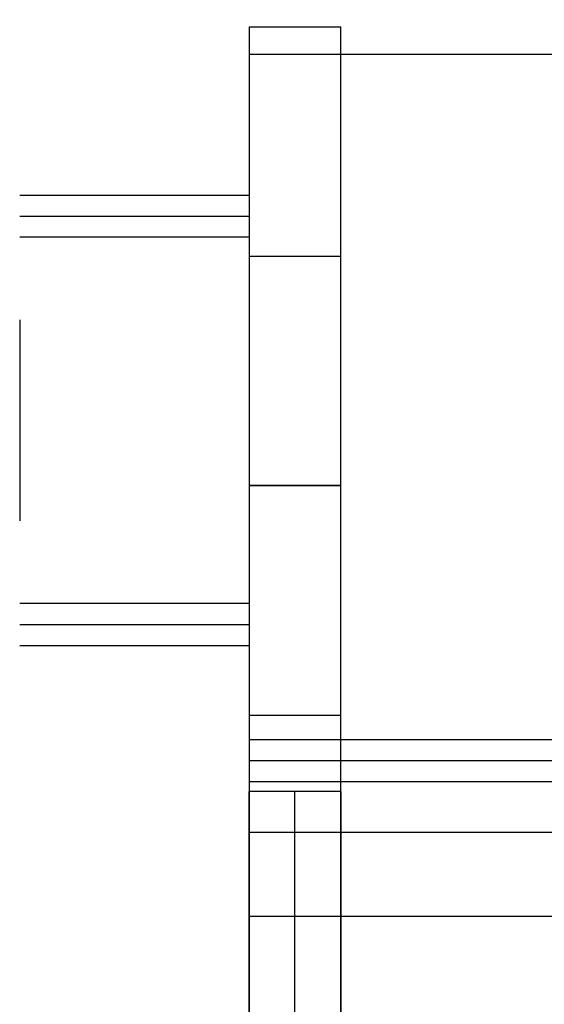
# Model space of a CAD drawing. Header units: millimetres. Extents: x -443 to 78, y -75 to 91.
# Tile 25 of 40: x -78.42 to -71.56, y 62.22 to 75.09. Entities that reach past the tile are written whole.
import ezdxf

# ---------------------------------------------------------------- set-up
doc = ezdxf.new("R2010")
doc.units = ezdxf.units.MM
doc.header["$MEASUREMENT"] = 0
doc.layers.add('Predefinito', color=5, linetype='Continuous')

msp = doc.modelspace()

# ---------------------------------------------------------------- linework, layer by layer
at = {"layer": 'Predefinito', "extrusion": (1, 0, 0)}
for points in [[(89.809, 37.552), (39.125, 150.656)], [(88.714, 37.062), (38.03, 150.165)], [(72.798, 16.906), (84.697, 23.005)], [(72.25, 17.974), (84.15, 24.073)], [(75, 11.2), (75, 38)], [(65, 48), (65.222, 47.998), (65.446, 47.99), (65.671, 47.977), (65.899, 47.96), (66.127, 47.936), (66.357, 47.908), (66.588, 47.873), (66.82, 47.833), (67.052, 47.787), (67.285, 47.735), (67.518, 47.678), (67.752, 47.614), (67.985, 47.544), (68.217, 47.468), (68.45, 47.386), (68.681, 47.298), (68.911, 47.203), (69.14, 47.103), (69.367, 46.996), (69.593, 46.883), (69.816, 46.764), (70.038, 46.638), (70.256, 46.507), (70.472, 46.37), (70.685, 46.227), (70.895, 46.078), (71.101, 45.924), (71.303, 45.764), (71.501, 45.598), (71.696, 45.427), (71.886, 45.252), (72.071, 45.071), (72.252, 44.886), (72.427, 44.696), (72.598, 44.501), (72.764, 44.303), (72.924, 44.101), (73.078, 43.895), (73.227, 43.685), (73.37, 43.472), (73.507, 43.256), (73.638, 43.038), (73.764, 42.816), (73.883, 42.593), (73.996, 42.367), (74.103, 42.14), (74.203, 41.911), (74.298, 41.681), (74.386, 41.45), (74.468, 41.217), (74.544, 40.985), (74.614, 40.752), (74.678, 40.518), (74.735, 40.285), (74.787, 40.052), (74.833, 39.82), (74.873, 39.588), (74.908, 39.357), (74.936, 39.127), (74.96, 38.899), (74.977, 38.671), (74.99, 38.446), (74.998, 38.222), (75, 38)], [(75, 38), (74.998, 38.222), (74.99, 38.446), (74.977, 38.671), (74.96, 38.899), (74.936, 39.127), (74.908, 39.357), (74.873, 39.588), (74.833, 39.82), (74.787, 40.052), (74.735, 40.285), (74.678, 40.518), (74.614, 40.752), (74.544, 40.985), (74.468, 41.217), (74.386, 41.45), (74.298, 41.681), (74.203, 41.911), (74.103, 42.14), (73.996, 42.367), (73.883, 42.593), (73.764, 42.816), (73.638, 43.038), (73.507, 43.256), (73.37, 43.472), (73.227, 43.685), (73.078, 43.895), (72.924, 44.101), (72.764, 44.303), (72.598, 44.501), (72.427, 44.696), (72.252, 44.886), (72.071, 45.071), (71.886, 45.252), (71.696, 45.427), (71.501, 45.598), (71.303, 45.764), (71.101, 45.924), (70.895, 46.078), (70.685, 46.227), (70.472, 46.37), (70.256, 46.507), (70.038, 46.638), (69.816, 46.764), (69.593, 46.883), (69.367, 46.996), (69.14, 47.103), (68.911, 47.203), (68.681, 47.298), (68.45, 47.386), (68.217, 47.468), (67.985, 47.544), (67.752, 47.614), (67.518, 47.678), (67.285, 47.735), (67.052, 47.787), (66.82, 47.833), (66.588, 47.873), (66.357, 47.908), (66.127, 47.936), (65.899, 47.96), (65.671, 47.977), (65.446, 47.99), (65.222, 47.998), (65, 48)], [(75, 38), (75, 11.2)], [(75, 38), (74.998, 38.222), (74.99, 38.446), (74.977, 38.671), (74.96, 38.899), (74.936, 39.127), (74.908, 39.357), (74.873, 39.588), (74.833, 39.82), (74.787, 40.052), (74.735, 40.285), (74.678, 40.518), (74.614, 40.752), (74.544, 40.985), (74.468, 41.217), (74.386, 41.45), (74.298, 41.681), (74.203, 41.911), (74.103, 42.14), (73.996, 42.367), (73.883, 42.593), (73.764, 42.816), (73.638, 43.038), (73.507, 43.256), (73.37, 43.472), (73.227, 43.685), (73.078, 43.895), (72.924, 44.101), (72.764, 44.303), (72.598, 44.501), (72.427, 44.696), (72.252, 44.886), (72.071, 45.071), (71.886, 45.252), (71.696, 45.427), (71.501, 45.598), (71.303, 45.764), (71.101, 45.924), (70.895, 46.078), (70.685, 46.227), (70.472, 46.37), (70.256, 46.507), (70.038, 46.638), (69.816, 46.764), (69.593, 46.883), (69.367, 46.996), (69.14, 47.103), (68.911, 47.203), (68.681, 47.298), (68.45, 47.386), (68.217, 47.468), (67.985, 47.544), (67.752, 47.614), (67.518, 47.678), (67.285, 47.735), (67.052, 47.787), (66.82, 47.833), (66.588, 47.873), (66.357, 47.908), (66.127, 47.936), (65.899, 47.96), (65.671, 47.977), (65.446, 47.99), (65.222, 47.998), (65, 48)], [(67.458, 14.169), (72.798, 16.906)], [(72.25, 17.974), (72.798, 16.906)], [(72.798, 16.906), (72.25, 17.974)], [(72.798, 16.906), (72.25, 17.974)], [(72.25, 17.974), (66.911, 15.237)], [(69, 12), (69.067, 12.001), (69.134, 12.003), (69.201, 12.007), (69.27, 12.012), (69.338, 12.019), (69.407, 12.028), (69.476, 12.038), (69.546, 12.05), (69.616, 12.064), (69.686, 12.079), (69.755, 12.097), (69.825, 12.116), (69.895, 12.137), (69.965, 12.16), (70.035, 12.184), (70.104, 12.211), (70.173, 12.239), (70.242, 12.269), (70.31, 12.301), (70.378, 12.335), (70.445, 12.371), (70.511, 12.408), (70.577, 12.448), (70.642, 12.489), (70.705, 12.532), (70.768, 12.577), (70.83, 12.623), (70.891, 12.671), (70.95, 12.721), (71.009, 12.772), (71.066, 12.824), (71.121, 12.879), (71.176, 12.934), (71.228, 12.991), (71.279, 13.05), (71.329, 13.109), (71.377, 13.17), (71.423, 13.232), (71.468, 13.295), (71.511, 13.358), (71.552, 13.423), (71.592, 13.489), (71.629, 13.555), (71.665, 13.622), (71.699, 13.69), (71.731, 13.758), (71.761, 13.827), (71.789, 13.896), (71.816, 13.965), (71.84, 14.035), (71.863, 14.105), (71.884, 14.175), (71.903, 14.245), (71.921, 14.314), (71.936, 14.384), (71.95, 14.454), (71.962, 14.524), (71.972, 14.593), (71.981, 14.662), (71.988, 14.73), (71.993, 14.799), (71.997, 14.866), (71.999, 14.933), (72, 15)], [(72, 15), (71.999, 15.067), (71.997, 15.134), (71.993, 15.201), (71.988, 15.27), (71.981, 15.338), (71.972, 15.407), (71.962, 15.476), (71.95, 15.546), (71.936, 15.616), (71.921, 15.686), (71.903, 15.755), (71.884, 15.825), (71.863, 15.895), (71.84, 15.965), (71.816, 16.035), (71.789, 16.104), (71.761, 16.173), (71.731, 16.242), (71.699, 16.31), (71.665, 16.378), (71.629, 16.445), (71.592, 16.511), (71.552, 16.577), (71.511, 16.642), (71.468, 16.705), (71.423, 16.768), (71.377, 16.83), (71.329, 16.891), (71.279, 16.95), (71.228, 17.009), (71.176, 17.066), (71.121, 17.121), (71.066, 17.176), (71.009, 17.228), (70.95, 17.279), (70.891, 17.329), (70.83, 17.377), (70.768, 17.423), (70.705, 17.468), (70.642, 17.511), (70.577, 17.552), (70.511, 17.592), (70.445, 17.629), (70.378, 17.665), (70.31, 17.699), (70.242, 17.731), (70.173, 17.761), (70.104, 17.789), (70.035, 17.816), (69.965, 17.84), (69.895, 17.863), (69.825, 17.884), (69.755, 17.903), (69.686, 17.921), (69.616, 17.936), (69.546, 17.95), (69.476, 17.962), (69.407, 17.972), (69.338, 17.981), (69.27, 17.988), (69.201, 17.993), (69.134, 17.997), (69.067, 17.999), (69, 18)], [(69, 12), (69.067, 12.001), (69.134, 12.003), (69.201, 12.007), (69.27, 12.012), (69.338, 12.019), (69.407, 12.028), (69.476, 12.038), (69.546, 12.05), (69.616, 12.064), (69.686, 12.079), (69.755, 12.097), (69.825, 12.116), (69.895, 12.137), (69.965, 12.16), (70.035, 12.184), (70.104, 12.211), (70.173, 12.239), (70.242, 12.269), (70.31, 12.301), (70.378, 12.335), (70.445, 12.371), (70.511, 12.408), (70.577, 12.448), (70.642, 12.489), (70.705, 12.532), (70.768, 12.577), (70.83, 12.623), (70.891, 12.671), (70.95, 12.721), (71.009, 12.772), (71.066, 12.824), (71.121, 12.879), (71.176, 12.934), (71.228, 12.991), (71.279, 13.05), (71.329, 13.109), (71.377, 13.17), (71.423, 13.232), (71.468, 13.295), (71.511, 13.358), (71.552, 13.423), (71.592, 13.489), (71.629, 13.555), (71.665, 13.622), (71.699, 13.69), (71.731, 13.758), (71.761, 13.827), (71.789, 13.896), (71.816, 13.965), (71.84, 14.035), (71.863, 14.105), (71.884, 14.175), (71.903, 14.245), (71.921, 14.314), (71.936, 14.384), (71.95, 14.454), (71.962, 14.524), (71.972, 14.593), (71.981, 14.662), (71.988, 14.73), (71.993, 14.799), (71.997, 14.866), (71.999, 14.933), (72, 15), (71.999, 15.067), (71.997, 15.134), (71.993, 15.201), (71.988, 15.27), (71.981, 15.338), (71.972, 15.407), (71.962, 15.476), (71.95, 15.546), (71.936, 15.616), (71.921, 15.686), (71.903, 15.755), (71.884, 15.825), (71.863, 15.895), (71.84, 15.965), (71.816, 16.035), (71.789, 16.104), (71.761, 16.173), (71.731, 16.242), (71.699, 16.31), (71.665, 16.378), (71.629, 16.445), (71.592, 16.511), (71.552, 16.577), (71.511, 16.642), (71.468, 16.705), (71.423, 16.768), (71.377, 16.83), (71.329, 16.891), (71.279, 16.95), (71.228, 17.009), (71.176, 17.066), (71.121, 17.121), (71.066, 17.176), (71.009, 17.228), (70.95, 17.279), (70.891, 17.329), (70.83, 17.377), (70.768, 17.423), (70.705, 17.468), (70.642, 17.511), (70.577, 17.552), (70.511, 17.592), (70.445, 17.629), (70.378, 17.665), (70.31, 17.699), (70.242, 17.731), (70.173, 17.761), (70.104, 17.789), (70.035, 17.816), (69.965, 17.84), (69.895, 17.863), (69.825, 17.884), (69.755, 17.903), (69.686, 17.921), (69.616, 17.936), (69.546, 17.95), (69.476, 17.962), (69.407, 17.972), (69.338, 17.981), (69.27, 17.988), (69.201, 17.993), (69.134, 17.997), (69.067, 17.999), (69, 18)], [(69, 18), (69.067, 17.999), (69.134, 17.997), (69.201, 17.993), (69.27, 17.988), (69.338, 17.981), (69.407, 17.972), (69.476, 17.962), (69.546, 17.95), (69.616, 17.936), (69.686, 17.921), (69.755, 17.903), (69.825, 17.884), (69.895, 17.863), (69.965, 17.84), (70.035, 17.816), (70.104, 17.789), (70.173, 17.761), (70.242, 17.731), (70.31, 17.699), (70.378, 17.665), (70.445, 17.629), (70.511, 17.592), (70.577, 17.552), (70.642, 17.511), (70.705, 17.468), (70.768, 17.423), (70.83, 17.377), (70.891, 17.329), (70.95, 17.279), (71.009, 17.228), (71.066, 17.176), (71.121, 17.121), (71.176, 17.066), (71.228, 17.009), (71.279, 16.95), (71.329, 16.891), (71.377, 16.83), (71.423, 16.768), (71.468, 16.705), (71.511, 16.642), (71.552, 16.577), (71.592, 16.511), (71.629, 16.445), (71.665, 16.378), (71.699, 16.31), (71.731, 16.242), (71.761, 16.173), (71.789, 16.104), (71.816, 16.035), (71.84, 15.965), (71.863, 15.895), (71.884, 15.825), (71.903, 15.755), (71.921, 15.686), (71.936, 15.616), (71.95, 15.546), (71.962, 15.476), (71.972, 15.407), (71.981, 15.338), (71.988, 15.27), (71.993, 15.201), (71.997, 15.134), (71.999, 15.067), (72, 15), (71.999, 14.933), (71.997, 14.866), (71.993, 14.799), (71.988, 14.73), (71.981, 14.662), (71.972, 14.593), (71.962, 14.524), (71.95, 14.454), (71.936, 14.384), (71.921, 14.314), (71.903, 14.245), (71.884, 14.175), (71.863, 14.105), (71.84, 14.035), (71.816, 13.965), (71.789, 13.896), (71.761, 13.827), (71.731, 13.758), (71.699, 13.69), (71.665, 13.622), (71.629, 13.555), (71.592, 13.489), (71.552, 13.423), (71.511, 13.358), (71.468, 13.295), (71.423, 13.232), (71.377, 13.17), (71.329, 13.109), (71.279, 13.05), (71.228, 12.991), (71.176, 12.934), (71.121, 12.879), (71.066, 12.824), (71.009, 12.772), (70.95, 12.721), (70.891, 12.671), (70.83, 12.623), (70.768, 12.577), (70.705, 12.532), (70.642, 12.489), (70.577, 12.448), (70.511, 12.408), (70.445, 12.371), (70.378, 12.335), (70.31, 12.301), (70.242, 12.269), (70.173, 12.239), (70.104, 12.211), (70.035, 12.184), (69.965, 12.16), (69.895, 12.137), (69.825, 12.116), (69.755, 12.097), (69.686, 12.079), (69.616, 12.064), (69.546, 12.05), (69.476, 12.038), (69.407, 12.028), (69.338, 12.019), (69.27, 12.012), (69.201, 12.007), (69.134, 12.003), (69.067, 12.001), (69, 12)], [(69.854, 15.397), (69.854, 16.746)], [(69, 18), (68.933, 17.999), (68.866, 17.997), (68.799, 17.993), (68.73, 17.988), (68.662, 17.981), (68.593, 17.972), (68.524, 17.962), (68.454, 17.95), (68.384, 17.936), (68.314, 17.921), (68.245, 17.903), (68.175, 17.884), (68.105, 17.863), (68.035, 17.84), (67.965, 17.816), (67.896, 17.789), (67.827, 17.761), (67.758, 17.731), (67.69, 17.699), (67.622, 17.665), (67.555, 17.629), (67.489, 17.592), (67.423, 17.552), (67.358, 17.511), (67.295, 17.468), (67.232, 17.423), (67.17, 17.377), (67.109, 17.329), (67.05, 17.279), (66.991, 17.228), (66.934, 17.176), (66.879, 17.121), (66.824, 17.066), (66.772, 17.009), (66.721, 16.95), (66.671, 16.891), (66.623, 16.83), (66.577, 16.768), (66.532, 16.705), (66.489, 16.642), (66.448, 16.577), (66.408, 16.511), (66.371, 16.445), (66.335, 16.378), (66.301, 16.31), (66.269, 16.242), (66.239, 16.173), (66.211, 16.104), (66.184, 16.035), (66.16, 15.965), (66.137, 15.895), (66.116, 15.825), (66.097, 15.755), (66.079, 15.686), (66.064, 15.616), (66.05, 15.546), (66.038, 15.476), (66.028, 15.407), (66.019, 15.338), (66.012, 15.27), (66.007, 15.201), (66.003, 15.134), (66.001, 15.067), (66, 15)], [(66, 15), (66.001, 14.933), (66.003, 14.866), (66.007, 14.799), (66.012, 14.73), (66.019, 14.662), (66.028, 14.593), (66.038, 14.524), (66.05, 14.454), (66.064, 14.384), (66.079, 14.314), (66.097, 14.245), (66.116, 14.175), (66.137, 14.105), (66.16, 14.035), (66.184, 13.965), (66.211, 13.896), (66.239, 13.827), (66.269, 13.758), (66.301, 13.69), (66.335, 13.622), (66.371, 13.555), (66.408, 13.489), (66.448, 13.423), (66.489, 13.358), (66.532, 13.295), (66.577, 13.232), (66.623, 13.17), (66.671, 13.109), (66.721, 13.05), (66.772, 12.991), (66.824, 12.934), (66.879, 12.879), (66.934, 12.824), (66.991, 12.772), (67.05, 12.721), (67.109, 12.671), (67.17, 12.623), (67.232, 12.577), (67.295, 12.532), (67.358, 12.489), (67.423, 12.448), (67.489, 12.408), (67.555, 12.371), (67.622, 12.335), (67.69, 12.301), (67.758, 12.269), (67.827, 12.239), (67.896, 12.211), (67.965, 12.184), (68.035, 12.16), (68.105, 12.137), (68.175, 12.116), (68.245, 12.097), (68.314, 12.079), (68.384, 12.064), (68.454, 12.05), (68.524, 12.038), (68.593, 12.028), (68.662, 12.019), (68.73, 12.012), (68.799, 12.007), (68.866, 12.003), (68.933, 12.001), (69, 12)], [(69, 18), (68.933, 17.999), (68.866, 17.997), (68.799, 17.993), (68.73, 17.988), (68.662, 17.981), (68.593, 17.972), (68.524, 17.962), (68.454, 17.95), (68.384, 17.936), (68.314, 17.921), (68.245, 17.903), (68.175, 17.884), (68.105, 17.863), (68.035, 17.84), (67.965, 17.816), (67.896, 17.789), (67.827, 17.761), (67.758, 17.731), (67.69, 17.699), (67.622, 17.665), (67.555, 17.629), (67.489, 17.592), (67.423, 17.552), (67.358, 17.511), (67.295, 17.468), (67.232, 17.423), (67.17, 17.377), (67.109, 17.329), (67.05, 17.279), (66.991, 17.228), (66.934, 17.176), (66.879, 17.121), (66.824, 17.066), (66.772, 17.009), (66.721, 16.95), (66.671, 16.891), (66.623, 16.83), (66.577, 16.768), (66.532, 16.705), (66.489, 16.642), (66.448, 16.577), (66.408, 16.511), (66.371, 16.445), (66.335, 16.378), (66.301, 16.31), (66.269, 16.242), (66.239, 16.173), (66.211, 16.104), (66.184, 16.035), (66.16, 15.965), (66.137, 15.895), (66.116, 15.825), (66.097, 15.755), (66.079, 15.686), (66.064, 15.616), (66.05, 15.546), (66.038, 15.476), (66.028, 15.407), (66.019, 15.338), (66.012, 15.27), (66.007, 15.201), (66.003, 15.134), (66.001, 15.067), (66, 15), (66.001, 14.933), (66.003, 14.866), (66.007, 14.799), (66.012, 14.73), (66.019, 14.662), (66.028, 14.593), (66.038, 14.524), (66.05, 14.454), (66.064, 14.384), (66.079, 14.314), (66.097, 14.245), (66.116, 14.175), (66.137, 14.105), (66.16, 14.035), (66.184, 13.965), (66.211, 13.896), (66.239, 13.827), (66.269, 13.758), (66.301, 13.69), (66.335, 13.622), (66.371, 13.555), (66.408, 13.489), (66.448, 13.423), (66.489, 13.358), (66.532, 13.295), (66.577, 13.232), (66.623, 13.17), (66.671, 13.109), (66.721, 13.05), (66.772, 12.991), (66.824, 12.934), (66.879, 12.879), (66.934, 12.824), (66.991, 12.772), (67.05, 12.721), (67.109, 12.671), (67.17, 12.623), (67.232, 12.577), (67.295, 12.532), (67.358, 12.489), (67.423, 12.448), (67.489, 12.408), (67.555, 12.371), (67.622, 12.335), (67.69, 12.301), (67.758, 12.269), (67.827, 12.239), (67.896, 12.211), (67.965, 12.184), (68.035, 12.16), (68.105, 12.137), (68.175, 12.116), (68.245, 12.097), (68.314, 12.079), (68.384, 12.064), (68.454, 12.05), (68.524, 12.038), (68.593, 12.028), (68.662, 12.019), (68.73, 12.012), (68.799, 12.007), (68.866, 12.003), (68.933, 12.001), (69, 12)], [(69, 12), (68.933, 12.001), (68.866, 12.003), (68.799, 12.007), (68.73, 12.012), (68.662, 12.019), (68.593, 12.028), (68.524, 12.038), (68.454, 12.05), (68.384, 12.064), (68.314, 12.079), (68.245, 12.097), (68.175, 12.116), (68.105, 12.137), (68.035, 12.16), (67.965, 12.184), (67.896, 12.211), (67.827, 12.239), (67.758, 12.269), (67.69, 12.301), (67.622, 12.335), (67.555, 12.371), (67.489, 12.408), (67.423, 12.448), (67.358, 12.489), (67.295, 12.532), (67.232, 12.577), (67.17, 12.623), (67.109, 12.671), (67.05, 12.721), (66.991, 12.772), (66.934, 12.824), (66.879, 12.879), (66.824, 12.934), (66.772, 12.991), (66.721, 13.05), (66.671, 13.109), (66.623, 13.17), (66.577, 13.232), (66.532, 13.295), (66.489, 13.358), (66.448, 13.423), (66.408, 13.489), (66.371, 13.555), (66.335, 13.622), (66.301, 13.69), (66.269, 13.758), (66.239, 13.827), (66.211, 13.896), (66.184, 13.965), (66.16, 14.035), (66.137, 14.105), (66.116, 14.175), (66.097, 14.245), (66.079, 14.314), (66.064, 14.384), (66.05, 14.454), (66.038, 14.524), (66.028, 14.593), (66.019, 14.662), (66.012, 14.73), (66.007, 14.799), (66.003, 14.866), (66.001, 14.933), (66, 15), (66.001, 15.067), (66.003, 15.134), (66.007, 15.201), (66.012, 15.27), (66.019, 15.338), (66.028, 15.407), (66.038, 15.476), (66.05, 15.546), (66.064, 15.616), (66.079, 15.686), (66.097, 15.755), (66.116, 15.825), (66.137, 15.895), (66.16, 15.965), (66.184, 16.035), (66.211, 16.104), (66.239, 16.173), (66.269, 16.242), (66.301, 16.31), (66.335, 16.378), (66.371, 16.445), (66.408, 16.511), (66.448, 16.577), (66.489, 16.642), (66.532, 16.705), (66.577, 16.768), (66.623, 16.83), (66.671, 16.891), (66.721, 16.95), (66.772, 17.009), (66.824, 17.066), (66.879, 17.121), (66.934, 17.176), (66.991, 17.228), (67.05, 17.279), (67.109, 17.329), (67.17, 17.377), (67.232, 17.423), (67.295, 17.468), (67.358, 17.511), (67.423, 17.552), (67.489, 17.592), (67.555, 17.629), (67.622, 17.665), (67.69, 17.699), (67.758, 17.731), (67.827, 17.761), (67.896, 17.789), (67.965, 17.816), (68.035, 17.84), (68.105, 17.863), (68.175, 17.884), (68.245, 17.903), (68.314, 17.921), (68.384, 17.936), (68.454, 17.95), (68.524, 17.962), (68.593, 17.972), (68.662, 17.981), (68.73, 17.988), (68.799, 17.993), (68.866, 17.997), (68.933, 17.999), (69, 18)], [(67.458, 14.169), (66.911, 15.237)], [(66.911, 15.237), (67.458, 14.169)], [(65.678, 13.257), (67.458, 14.169)], [(66.911, 15.237), (67.458, 14.169)], [(66.911, 15.237), (65.131, 14.325)], [(66.294, 13.573), (66.294, 14.921)], [(65.678, 13.257), (65.131, 14.325)]]:
    msp.add_lwpolyline(points, dxfattribs=at)
at = {"layer": 'Predefinito'}
for points in [[(-75.422, 75), (-74.222, 75)], [(-75.422, 75), (-75.422, -75)], [(-75.422, 75), (-74.222, 75)], [(-75.422, 75), (-75.422, 60.96)], [(-74.222, -75), (-74.222, 75)], [(-74.222, 59.917), (-74.222, 75)], [(74.578, 74.64), (-75.422, 74.64)], [(-78.422, 72.798), (-75.422, 72.798)], [(-78.422, 72.524), (-75.422, 72.524)], [(-75.422, 72.25), (-78.422, 72.25)], [(-75.422, 72), (-74.222, 72)], [(-78.422, 71.169), (-78.422, 68.539)], [(-75.422, 69), (-74.222, 69)], [(-74.222, 69), (-75.422, 69)], [(-75.422, 67.458), (-78.422, 67.458)], [(-75.422, 67.418), (-75.422, 65.171)], [(-78.422, 67.184), (-75.422, 67.184)], [(-75.422, 66.994), (-75.422, 65.679)], [(-78.422, 66.911), (-75.422, 66.911)], [(-75.422, 66), (-74.222, 66)], [(74.578, 65.678), (-75.422, 65.678)], [(-75.422, 65.405), (74.578, 65.405)], [(-75.422, 65.131), (74.578, 65.131)], [(-75.422, -65), (-75.422, 65)], [(-74.222, 65), (-75.422, 65)], [(-74.822, -65), (-74.822, 65)], [(-74.222, 65), (-74.222, -65)], [(-75.422, 64.467), (74.578, 64.467)], [(-75.422, 63.372), (74.578, 63.372)]]:
    msp.add_lwpolyline(points, dxfattribs=at)
at = {"layer": 'Predefinito', "extrusion": (0, 1, 0)}
for points in [[(64.222, 0), (64.47, 0.003), (64.721, 0.011), (64.974, 0.025), (65.228, 0.045), (65.484, 0.071), (65.741, 0.104), (66, 0.142), (66.26, 0.187), (66.52, 0.238), (66.781, 0.296), (67.042, 0.361), (67.303, 0.432), (67.565, 0.511), (67.825, 0.596), (68.085, 0.688), (68.344, 0.786), (68.602, 0.892), (68.859, 1.005), (69.113, 1.125), (69.366, 1.251), (69.616, 1.385), (69.864, 1.525), (70.109, 1.672), (70.35, 1.826), (70.589, 1.986), (70.824, 2.153), (71.054, 2.326), (71.281, 2.505), (71.503, 2.69), (71.721, 2.881), (71.934, 3.078), (72.141, 3.28), (72.344, 3.488), (72.54, 3.701), (72.732, 3.918), (72.917, 4.141), (73.096, 4.367), (73.269, 4.598), (73.436, 4.833), (73.596, 5.071), (73.75, 5.313), (73.897, 5.558), (74.037, 5.806), (74.17, 6.056), (74.297, 6.308), (74.417, 6.563), (74.529, 6.819), (74.635, 7.077), (74.734, 7.336), (74.826, 7.596), (74.911, 7.857), (74.989, 8.118), (75.061, 8.38), (75.125, 8.641), (75.183, 8.902), (75.235, 9.162), (75.28, 9.422), (75.318, 9.68), (75.35, 9.938), (75.376, 10.194), (75.396, 10.448), (75.411, 10.701), (75.419, 10.951), (75.422, 11.2)], [(74.222, 11.2), (74.219, 10.978), (74.212, 10.754), (74.199, 10.529), (74.181, 10.301), (74.158, 10.073), (74.129, 9.843), (74.095, 9.612), (74.055, 9.38), (74.009, 9.148), (73.957, 8.915), (73.899, 8.682), (73.836, 8.448), (73.766, 8.215), (73.69, 7.983), (73.608, 7.75), (73.52, 7.519), (73.425, 7.289), (73.324, 7.06), (73.218, 6.833), (73.105, 6.607), (72.985, 6.384), (72.86, 6.162), (72.729, 5.944), (72.592, 5.728), (72.449, 5.515), (72.3, 5.305), (72.145, 5.099), (71.985, 4.897), (71.82, 4.699), (71.649, 4.504), (71.473, 4.314), (71.293, 4.129), (71.107, 3.948), (70.917, 3.773), (70.723, 3.602), (70.525, 3.436), (70.322, 3.276), (70.116, 3.122), (69.907, 2.973), (69.694, 2.83), (69.478, 2.693), (69.259, 2.562), (69.038, 2.436), (68.815, 2.317), (68.589, 2.204), (68.362, 2.097), (68.133, 1.997), (67.903, 1.902), (67.671, 1.814), (67.439, 1.732), (67.206, 1.656), (66.973, 1.586), (66.74, 1.522), (66.507, 1.465), (66.274, 1.413), (66.041, 1.367), (65.81, 1.327), (65.579, 1.292), (65.349, 1.264), (65.12, 1.24), (64.893, 1.223), (64.667, 1.21), (64.444, 1.202), (64.222, 1.2)]]:
    msp.add_lwpolyline(points, dxfattribs=at)

doc.saveas('drawing.dxf')
